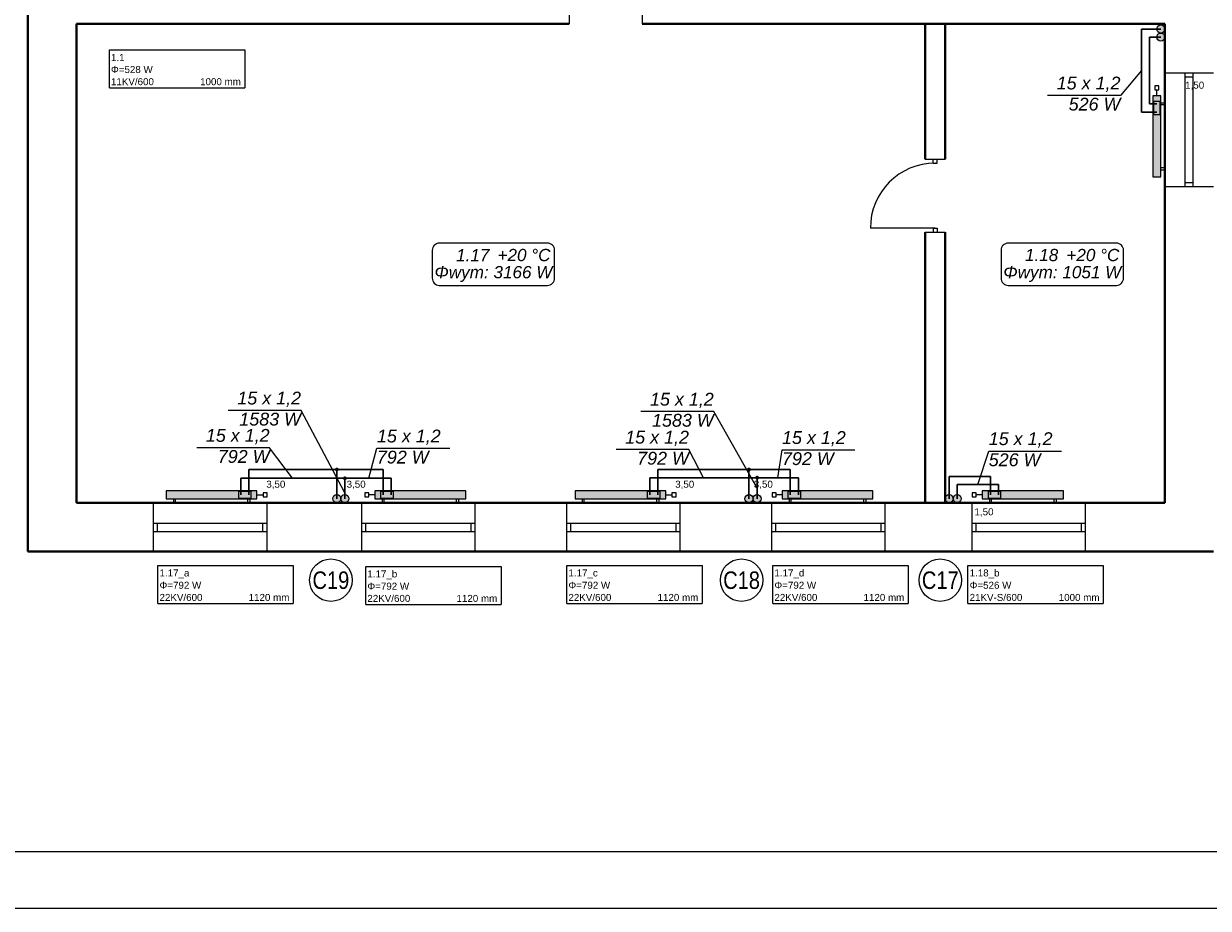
# Model space of a CAD drawing. Header units: millimetres. Extents: x 50532 to 99257, y 49161 to 61325.
# Tile 24 of 95: x 70350 to 71812, y 49161 to 50252. Entities that reach past the tile are written whole.
import ezdxf
from ezdxf.enums import TextEntityAlignment as Align
from ezdxf.lldxf.tags import DXFTag

# ---------------------------------------------------------------- set-up
doc = ezdxf.new("R2010")
doc.units = ezdxf.units.MM
for name, color, linetype, lineweight in [('cienka', 250, 'Continuous', 18), ('gruba', 8, 'Continuous', 40), ('średnia', 8, 'Continuous', 25)]:
    doc.layers.add(name, color=color, linetype=linetype, lineweight=lineweight)
for name, color, linetype, true_color in [('IS_Armatura_podłączeniowa_grz._dolnozas.', 7, 'SOLID', 0x000000), ('IS_Armatura_Therm', 7, 'SOLID', 0x000000), ('IS_Grafika', 7, 'SOLID', 0x000000), ('IS_Grzejniki_Plan_rzut', 7, 'SOLID', 0x000000)]:
    doc.layers.add(name, color=color, linetype=linetype, true_color=true_color)
for name, color, linetype in [('IS_Opisy_działek_Therm', 7, 'SOLID'), ('IS_Text_Armatury_Therm', 7, 'Continuous'), ('IS_Text_Konstrukcji', 7, 'Continuous'), ('IS_Text_Odbiornikow_Therm', 7, 'Continuous'), ('TABELKA', 7, 'Continuous')]:
    doc.layers.add(name, color=color, linetype=linetype)
doc.layers.add('IS_Powrót', color=5, linetype='DASH', lineweight=30, true_color=0x0000ff)
doc.layers.add('IS_Zasilanie', color=1, linetype='SOLID', lineweight=30, true_color=0xff0000)
doc.styles.add('Arial Narrow_1', font='ARIALN.TTF')
doc.styles.get("Standard").update_dxf_attribs({"font": 'GOTHIC.TTF'})
tags = doc.linetypes.add('DASH', pattern=[15, 10, -5]).pattern_tags.tags
tags[6:7] = [DXFTag(74, 4), DXFTag(75, 0), DXFTag(340, '0'), DXFTag(46, 0.0), DXFTag(50, 0.0), DXFTag(44, 0.0), DXFTag(45, 0.0)]
tags[4:5] = [DXFTag(74, 4), DXFTag(75, 0), DXFTag(340, '0'), DXFTag(46, 0.0), DXFTag(50, 0.0), DXFTag(44, 0.0), DXFTag(45, 0.0)]
tags = doc.linetypes.add('SOLID', pattern=[10, 10, 0]).pattern_tags.tags
tags[6:7] = [DXFTag(74, 4), DXFTag(75, 0), DXFTag(340, '0'), DXFTag(46, 0.0), DXFTag(50, 0.0), DXFTag(44, 0.0), DXFTag(45, 0.0)]
tags[4:5] = [DXFTag(74, 4), DXFTag(75, 0), DXFTag(340, '0'), DXFTag(46, 0.0), DXFTag(50, 0.0), DXFTag(44, 0.0), DXFTag(45, 0.0)]

# ---------------------------------------------------------------- blocks, each defined once
blk = doc.blocks.new('G$CDA1DEF7A')
at = {"layer": 'cienka'}
for p, q in [((3048, 590), (2988, 590)), ((3013, 450), (3013, 590)), ((3023, 585), (3013, 585)), ((3023, 450), (3023, 590)), ((3023, 455), (3013, 455)), ((3048, 450), (2988, 450)), ((1740, 0), (1740, 60)), ((1880, 0), (1880, 60)), ((1997, 0), (1997, 60)), ((2137, 0), (2137, 60)), ((2250, 0), (2250, 60)), ((2390, 0), (2390, 60)), ((2503, 0), (2503, 60)), ((2503, 0), (2503, 60)), ((2643, 0), (2643, 60)), ((2750, 0), (2750, 60)), ((2890, 0), (2890, 60)), ((1740, 35), (1880, 35)), ((1745, 25), (1745, 35)), ((1875, 25), (1875, 35)), ((1997, 35), (2137, 35)), ((2002, 25), (2002, 35)), ((2132, 25), (2132, 35)), ((2250, 35), (2390, 35)), ((2255, 25), (2255, 35)), ((2385, 25), (2385, 35)), ((2503, 35), (2643, 35)), ((2508, 25), (2508, 35)), ((2638, 25), (2638, 35)), ((2750, 35), (2890, 35)), ((2755, 25), (2755, 35)), ((2885, 25), (2885, 35)), ((1740, 25), (1880, 25)), ((1997, 25), (2137, 25)), ((2250, 25), (2390, 25)), ((2503, 25), (2643, 25)), ((2750, 25), (2890, 25))]:
    blk.add_line(p, q, dxfattribs=at)
at = {"layer": 'gruba'}
for p, q in [((1585, 1211), (1585, 0)), ((1645, 651), (2253, 651)), ((1645, 651), (1645, 60)), ((2343, 651), (2413, 651)), ((2413, 651), (2988, 651)), ((2692, 651), (2692, 484)), ((2717, 651), (2717, 484)), ((2988, 651), (2988, 60)), ((2692, 394), (2692, 60)), ((2717, 394), (2717, 60)), ((1645, 60), (2988, 60)), ((1585, 0), (3048, 0))]:
    blk.add_line(p, q, dxfattribs=at)
at = {"layer": 'średnia'}
for p, q in [((2253, 696), (2253, 651)), ((2343, 696), (2343, 651)), ((3023, 590), (3013, 590)), ((2692, 484), (2717, 484)), ((2697, 484), (2712, 484)), ((2702, 479), (2702, 484)), ((2707, 479), (2707, 484)), ((2702, 479), (2707, 479)), ((2704.5, 399), (2624.5, 399)), ((2702, 399), (2707, 399)), ((2702, 399), (2702, 394)), ((2707, 399), (2707, 394)), ((2692, 394), (2717, 394)), ((1880, 25), (1880, 35)), ((2137, 25), (2137, 35)), ((2390, 25), (2390, 35)), ((2643, 25), (2643, 35)), ((2890, 25), (2890, 35))]:
    blk.add_line(p, q, dxfattribs=at)
blk.add_arc((2704.5, 399), 80, 90, 180, dxfattribs=at)

msp = doc.modelspace()

# ---------------------------------------------------------------- hatches: boundary and pattern name
at = {"layer": 'IS_Grafika', "transparency": 33554687}
h = msp.add_hatch(color=7, dxfattribs=at)
h.dxf.hatch_style = 1
edge = h.paths.add_edge_path()
edge.add_arc((71753.6, 50235.1), 5, 270, 630)
edge = h.paths.add_edge_path()
edge.add_arc((71753.6, 50245.1), 5, 270, 630)
h = msp.add_hatch(color=7, dxfattribs=at)
h.dxf.hatch_style = 1
edge = h.paths.add_edge_path()
edge.add_arc((70746.7, 49665.9), 5, 0, 360)
edge = h.paths.add_edge_path()
edge.add_arc((70736.7, 49665.9), 5, 0, 360)
h = msp.add_hatch(color=7, dxfattribs=at)
h.dxf.hatch_style = 1
edge = h.paths.add_edge_path()
edge.add_arc((71255.3, 49665.9), 5, 0, 360)
edge = h.paths.add_edge_path()
edge.add_arc((71245.3, 49665.9), 5, 0, 360)
h = msp.add_hatch(color=7, dxfattribs=at)
h.dxf.hatch_style = 1
edge = h.paths.add_edge_path()
edge.add_arc((71502.3, 49665.9), 5, 0, 360)
edge = h.paths.add_edge_path()
edge.add_arc((71492.3, 49665.9), 5, 0, 360)
at = {"layer": 'IS_Grzejniki_Plan_rzut'}
for points in [[(71753.6, 50062.7), (71753.6, 50162.7), (71743.6, 50162.7), (71743.6, 50062.7)], [(70526.2, 49665.6), (70638.2, 49665.6), (70638.2, 49675.6), (70526.2, 49675.6)], [(70783.8, 49665.6), (70895.8, 49665.6), (70895.8, 49675.6), (70783.8, 49675.6)], [(71030.8, 49665.6), (71142.8, 49665.6), (71142.8, 49675.6), (71030.8, 49675.6)], [(71286.3, 49665.6), (71398.3, 49665.6), (71398.3, 49675.6), (71286.3, 49675.6)], [(71533.3, 49665.6), (71633.3, 49665.6), (71633.3, 49675.6), (71533.3, 49675.6)]]:
    msp.add_hatch(color=8, dxfattribs=at).paths.add_polyline_path(points)
at = {"layer": 'IS_Opisy_działek_Therm'}
h = msp.add_hatch(color=1, dxfattribs=at)
edge = h.paths.add_edge_path()
edge.add_arc((70746.7, 49691), 2.4, 90, 450)
h = msp.add_hatch(color=1, dxfattribs=at)
edge = h.paths.add_edge_path()
edge.add_arc((71255.3, 49691.8), 2.4, 90, 450)
at = {"layer": 'IS_Powrót'}
h = msp.add_hatch(color=256, dxfattribs=at)
edge = h.paths.add_edge_path()
edge.add_arc((70736.7, 49701.9), 2.4, 90, 450)
h = msp.add_hatch(color=256, dxfattribs=at)
edge = h.paths.add_edge_path()
edge.add_arc((71245.3, 49701.8), 2.4, 90, 450)

# ---------------------------------------------------------------- linework, layer by layer
at = {"layer": 'IS_Armatura_podłączeniowa_grz._dolnozas.'}
for p, q in [((71752.6, 50155.7), (71744.6, 50155.7)), ((71744.6, 50155.7), (71744.6, 50139.7)), ((71752.6, 50139.7), (71752.6, 50155.7)), ((71744.6, 50139.7), (71752.6, 50139.7)), ((70631.2, 49674.6), (70615.2, 49674.6)), ((70615.2, 49674.6), (70615.2, 49666.6)), ((70631.2, 49666.6), (70631.2, 49674.6)), ((70806.8, 49674.6), (70790.8, 49674.6)), ((70790.8, 49674.6), (70790.8, 49666.6)), ((70806.8, 49666.6), (70806.8, 49674.6)), ((71135.8, 49674.6), (71119.8, 49674.6)), ((71119.8, 49674.6), (71119.8, 49666.6)), ((71135.8, 49666.6), (71135.8, 49674.6)), ((71309.3, 49674.6), (71293.3, 49674.6)), ((71293.3, 49674.6), (71293.3, 49666.6)), ((71309.3, 49666.6), (71309.3, 49674.6)), ((71556.3, 49674.6), (71540.3, 49674.6)), ((71540.3, 49674.6), (71540.3, 49666.6)), ((71556.3, 49666.6), (71556.3, 49674.6)), ((70615.2, 49666.6), (70631.2, 49666.6)), ((70790.8, 49666.6), (70806.8, 49666.6)), ((71119.8, 49666.6), (71135.8, 49666.6)), ((71293.3, 49666.6), (71309.3, 49666.6)), ((71540.3, 49666.6), (71556.3, 49666.6))]:
    msp.add_line(p, q, dxfattribs=at)
at = {"layer": 'IS_Armatura_Therm'}
for p, q in [((71751.1, 50175.2), (71746.1, 50175.2)), ((71746.1, 50175.2), (71746.1, 50170.2)), ((71751.1, 50170.2), (71751.1, 50175.2)), ((71746.1, 50170.2), (71751.1, 50170.2)), ((71748.6, 50162.7), (71748.6, 50170.2)), ((70638.2, 49670.6), (70645.7, 49670.6)), ((70650.7, 49673.1), (70645.7, 49673.1)), ((70645.7, 49673.1), (70645.7, 49668.1)), ((70645.7, 49668.1), (70650.7, 49668.1)), ((70650.7, 49668.1), (70650.7, 49673.1)), ((70776.3, 49673.1), (70771.3, 49673.1)), ((70771.3, 49673.1), (70771.3, 49668.1)), ((70771.3, 49668.1), (70776.3, 49668.1)), ((70776.3, 49668.1), (70776.3, 49673.1)), ((70783.8, 49670.6), (70776.3, 49670.6)), ((71142.8, 49670.6), (71150.3, 49670.6)), ((71155.3, 49673.1), (71150.3, 49673.1)), ((71150.3, 49673.1), (71150.3, 49668.1)), ((71150.3, 49668.1), (71155.3, 49668.1)), ((71155.3, 49668.1), (71155.3, 49673.1)), ((71278.8, 49673.1), (71273.8, 49673.1)), ((71273.8, 49673.1), (71273.8, 49668.1)), ((71273.8, 49668.1), (71278.8, 49668.1)), ((71278.8, 49668.1), (71278.8, 49673.1)), ((71286.3, 49670.6), (71278.8, 49670.6)), ((71525.8, 49673.1), (71520.8, 49673.1)), ((71520.8, 49673.1), (71520.8, 49668.1)), ((71520.8, 49668.1), (71525.8, 49668.1)), ((71525.8, 49668.1), (71525.8, 49673.1)), ((71533.3, 49670.6), (71525.8, 49670.6))]:
    msp.add_line(p, q, dxfattribs=at)
at = {"layer": 'IS_Grafika'}
for centre in [(71753.6, 50245.1), (71753.6, 50235.1), (70736.7, 49665.9), (70746.7, 49665.9), (71245.3, 49665.9), (71255.3, 49665.9), (71492.3, 49665.9), (71502.3, 49665.9)]:
    msp.add_circle(centre, 5, dxfattribs=at)
at = {"layer": 'IS_Grzejniki_Plan_rzut'}
for p, q in [((71753.6, 50162.7), (71743.6, 50162.7)), ((71743.6, 50162.7), (71743.6, 50062.7)), ((71753.6, 50062.7), (71753.6, 50162.7)), ((71753.6, 50154), (71758.6, 50154)), ((71758.6, 50151.5), (71753.6, 50151.5)), ((71758.6, 50154), (71758.6, 50151.5)), ((71758.6, 50074), (71753.6, 50074)), ((71753.6, 50071.5), (71758.6, 50071.5)), ((71758.6, 50071.5), (71758.6, 50074)), ((71743.6, 50062.7), (71753.6, 50062.7)), ((70638.2, 49675.6), (70526.2, 49675.6)), ((70526.2, 49675.6), (70526.2, 49665.6)), ((70638.2, 49665.6), (70638.2, 49675.6)), ((70895.8, 49675.6), (70783.8, 49675.6)), ((70783.8, 49675.6), (70783.8, 49665.6)), ((70895.8, 49665.6), (70895.8, 49675.6)), ((71142.8, 49675.6), (71030.8, 49675.6)), ((71030.8, 49675.6), (71030.8, 49665.6)), ((71142.8, 49665.6), (71142.8, 49675.6)), ((71398.3, 49675.6), (71286.3, 49675.6)), ((71286.3, 49675.6), (71286.3, 49665.6)), ((71398.3, 49665.6), (71398.3, 49675.6)), ((71633.3, 49675.6), (71533.3, 49675.6)), ((71533.3, 49675.6), (71533.3, 49665.6)), ((71633.3, 49665.6), (71633.3, 49675.6)), ((70526.2, 49665.6), (70638.2, 49665.6)), ((70535, 49665.6), (70535, 49660.6)), ((70535, 49660.6), (70537.5, 49660.6)), ((70537.5, 49660.6), (70537.5, 49665.6)), ((70627, 49660.6), (70627, 49665.6)), ((70629.5, 49660.6), (70627, 49660.6)), ((70629.5, 49665.6), (70629.5, 49660.6)), ((70783.8, 49665.6), (70895.8, 49665.6)), ((70792.5, 49665.6), (70792.5, 49660.6)), ((70792.5, 49660.6), (70795, 49660.6)), ((70795, 49660.6), (70795, 49665.6)), ((70884.5, 49660.6), (70884.5, 49665.6)), ((70887, 49660.6), (70884.5, 49660.6)), ((70887, 49665.6), (70887, 49660.6)), ((71030.8, 49665.6), (71142.8, 49665.6)), ((71039.6, 49665.6), (71039.6, 49660.6)), ((71039.6, 49660.6), (71042.1, 49660.6)), ((71042.1, 49660.6), (71042.1, 49665.6)), ((71131.6, 49660.6), (71131.6, 49665.6)), ((71134.1, 49660.6), (71131.6, 49660.6)), ((71134.1, 49665.6), (71134.1, 49660.6)), ((71286.3, 49665.6), (71398.3, 49665.6)), ((71295.1, 49665.6), (71295.1, 49660.6)), ((71295.1, 49660.6), (71297.6, 49660.6)), ((71297.6, 49660.6), (71297.6, 49665.6)), ((71387.1, 49660.6), (71387.1, 49665.6)), ((71389.6, 49660.6), (71387.1, 49660.6)), ((71389.6, 49665.6), (71389.6, 49660.6)), ((71533.3, 49665.6), (71633.3, 49665.6)), ((71542, 49665.6), (71542, 49660.6)), ((71542, 49660.6), (71544.5, 49660.6)), ((71544.5, 49660.6), (71544.5, 49665.6)), ((71622, 49660.6), (71622, 49665.6)), ((71624.5, 49660.6), (71622, 49660.6)), ((71624.5, 49665.6), (71624.5, 49660.6))]:
    msp.add_line(p, q, dxfattribs=at)
at = {"layer": 'IS_Opisy_działek_Therm'}
for p, q in [((71729.7, 50193.9), (71703.8, 50163.3)), ((71703.8, 50163.3), (71613.8, 50163.3)), ((70692.6, 49774.8), (70602.7, 49774.8)), ((70746.5, 49673.3), (70692.6, 49774.8)), ((71201.9, 49773.3), (71112, 49773.3)), ((71255.3, 49678.8), (71201.9, 49773.3)), ((70653.8, 49728.8), (70563.9, 49728.8)), ((70682, 49691), (70653.8, 49728.8)), ((70776.1, 49691), (70786.2, 49728)), ((70786.2, 49728), (70876.1, 49728)), ((71171.3, 49726.6), (71081.4, 49726.6)), ((71189.1, 49691.8), (71171.3, 49726.6)), ((71280.8, 49691.8), (71286.1, 49726.1)), ((71286.1, 49726.1), (71376, 49726.1)), ((71527.8, 49683.2), (71541.2, 49724.7)), ((71541.2, 49724.7), (71631.1, 49724.7))]:
    msp.add_line(p, q, dxfattribs=at)
at = {"layer": 'IS_Powrót'}
for p, q in [((71753.6, 50235.1), (71739.7, 50235.1)), ((71739.7, 50235.1), (71739.7, 50152.7)), ((71739.7, 50152.7), (71748.6, 50152.7)), ((70735.6, 49701.9), (70628.2, 49701.9)), ((70628.2, 49701.9), (70628.2, 49670.6)), ((70735.6, 49701.9), (70793.8, 49701.9)), ((70736.7, 49665.9), (70736.7, 49701.9)), ((70793.8, 49701.9), (70793.8, 49670.6)), ((71245.3, 49701.8), (71132.8, 49701.8)), ((71132.8, 49701.8), (71132.8, 49670.6)), ((71245.3, 49665.7), (71245.3, 49701.8)), ((71245.3, 49701.8), (71296.3, 49701.8)), ((71296.3, 49701.8), (71296.3, 49670.6)), ((71492.3, 49665.9), (71492.3, 49693.2)), ((71492.3, 49693.2), (71543.3, 49693.2)), ((71543.3, 49693.2), (71543.3, 49670.6))]:
    msp.add_line(p, q, dxfattribs=at)
at = {"layer": 'IS_Text_Konstrukcji', "linetype": 'SOLID'}
for points in [[(70863.2, 49929), (70996.8, 49929, 0.414214), (71005.5, 49937.7), (71005.5, 49972.3, 0.414214), (70996.8, 49981), (70863.2, 49981, 0.414214), (70854.5, 49972.3), (70854.5, 49937.7, 0.414214), (70863.2, 49929)], [(71565.2, 49929), (71698.8, 49929, 0.414214), (71707.5, 49937.7), (71707.5, 49972.3, 0.414214), (71698.8, 49981), (71565.2, 49981, 0.414214), (71556.5, 49972.3), (71556.5, 49937.7, 0.414214), (71565.2, 49929)]]:
    msp.add_lwpolyline(points, format="xyb", dxfattribs=at)
at = {"layer": 'IS_Text_Konstrukcji', "ltscale": 20}
for centre in [(70729.4, 49565.4), (71236.2, 49565.4), (71481.4, 49565.4)]:
    msp.add_circle(centre, 26.2, dxfattribs=at)
at = {"layer": 'IS_Text_Odbiornikow_Therm', "linetype": 'SOLID'}
for p, q in [((70456, 50172.5), (70456, 50219.5)), ((70456, 50219.5), (70623, 50219.5)), ((70623, 50219.5), (70623, 50172.5)), ((70456, 50172.5), (70623, 50172.5)), ((70515.9, 49536.5), (70515.9, 49583.5)), ((70515.9, 49583.5), (70682.9, 49583.5)), ((70682.9, 49583.5), (70682.9, 49536.5)), ((70772.4, 49535.3), (70772.4, 49582.3)), ((70772.4, 49582.3), (70939.4, 49582.3)), ((70939.4, 49582.3), (70939.4, 49535.3)), ((71020.5, 49536.5), (71020.5, 49583.5)), ((71020.5, 49583.5), (71187.5, 49583.5)), ((71187.5, 49583.5), (71187.5, 49536.5)), ((71274.7, 49536.5), (71274.7, 49583.5)), ((71274.7, 49583.5), (71441.7, 49583.5)), ((71441.7, 49583.5), (71441.7, 49536.5)), ((71515.6, 49536.5), (71515.6, 49583.5)), ((71515.6, 49583.5), (71682.6, 49583.5)), ((71682.6, 49583.5), (71682.6, 49536.5)), ((70515.9, 49536.5), (70682.9, 49536.5)), ((70772.4, 49535.3), (70939.4, 49535.3)), ((71020.5, 49536.5), (71187.5, 49536.5)), ((71274.7, 49536.5), (71441.7, 49536.5)), ((71515.6, 49536.5), (71682.6, 49536.5))]:
    msp.add_line(p, q, dxfattribs=at)
at = {"layer": 'IS_Zasilanie'}
for p, q in [((71753.6, 50245.1), (71729.7, 50245.1)), ((71729.7, 50245.1), (71729.7, 50142.7)), ((71729.7, 50142.7), (71748.6, 50142.7)), ((70746.2, 49691), (70618.2, 49691)), ((70618.2, 49691), (70618.2, 49670.6)), ((70746.2, 49691), (70803.8, 49691)), ((70746.7, 49665.9), (70746.7, 49691)), ((70803.8, 49691), (70803.8, 49670.6)), ((71255.3, 49691.8), (71122.8, 49691.8)), ((71122.8, 49691.8), (71122.8, 49670.6)), ((71255.3, 49665.7), (71255.3, 49691.8)), ((71255.3, 49691.8), (71306.3, 49691.8)), ((71306.3, 49691.8), (71306.3, 49670.6)), ((71502.3, 49665.9), (71502.3, 49683.2)), ((71502.3, 49683.2), (71553.3, 49683.2)), ((71553.3, 49683.2), (71553.3, 49670.6))]:
    msp.add_line(p, q, dxfattribs=at)
at = {"layer": 'TABELKA'}
for points in [[(68435.2, 49160.8), (74135.2, 49160.8), (74135.2, 52130.8), (68435.2, 52130.8)], [(68685.2, 49230.8), (74065.2, 49230.8), (74065.2, 52060.8), (68685.2, 52060.8)]]:
    msp.add_lwpolyline(points, close=True, dxfattribs=at)

# ---------------------------------------------------------------- block references
msp.add_blockref('G$CDA1DEF7A', (68770.6, 49600.6), dxfattribs=at)

# ---------------------------------------------------------------- texts
at = {"layer": 'IS_Opisy_działek_Therm', "char_height": 15.84}
for s, insert, attachment_point in [('\\fArial|b0|i1;15 x 1,2', (71703.8, 50167.6), 9), ('\\fArial|b0|i1;526 W', (71703.8, 50160.4), 3), ('\\fArial|b0|i1;15 x 1,2', (70692.6, 49779.1), 9), ('\\fArial|b0|i1;15 x 1,2', (71201.9, 49777.7), 9), ('\\fArial|b0|i1;1583 W', (70692.6, 49771.9), 3), ('\\fArial|b0|i1;1583 W', (71201.9, 49770.5), 3), ('\\fArial|b0|i1;15 x 1,2', (70653.8, 49733.1), 9), ('\\fArial|b0|i1;15 x 1,2', (70786.2, 49732.3), 7), ('\\fArial|b0|i1;15 x 1,2', (71171.3, 49730.9), 9), ('\\fArial|b0|i1;15 x 1,2', (71286.1, 49730.4), 7), ('\\fArial|b0|i1;15 x 1,2', (71541.2, 49729), 7), ('\\fArial|b0|i1;792 W', (70653.8, 49725.9), 3), ('\\fArial|b0|i1;792 W', (70786.2, 49725.1), 1), ('\\fArial|b0|i1;792 W', (71171.3, 49723.7), 3), ('\\fArial|b0|i1;792 W', (71286.1, 49723.2), 1), ('\\fArial|b0|i1;526 W', (71541.2, 49721.8), 1)]:
    msp.add_mtext(s, dxfattribs=dict(at, insert=insert, attachment_point=attachment_point))
at = {"layer": 'IS_Text_Armatury_Therm', "linetype": 'SOLID', "char_height": 8.64}
for s, insert, attachment_point in [('\\fArial|b0|i0;1,50  ', (71783.6, 50169.9), 7), ('\\fArial|b0|i0;3,50  ', (70673.2, 49677.8), 9), ('\\fArial|b0|i0;3,50  ', (70748.8, 49677.8), 7), ('\\fArial|b0|i0;3,50  ', (71177.8, 49677.8), 9), ('\\fArial|b0|i0;3,50  ', (71251.3, 49677.8), 7), ('\\fArial|b0|i0;1,50  ', (71547.1, 49643.8), 9)]:
    msp.add_mtext(s, dxfattribs=dict(at, insert=insert, attachment_point=attachment_point))
at = {"layer": 'IS_Text_Konstrukcji', "ltscale": 20, "style": 'Arial Narrow_1'}
for s, p in [('C19', (70729.4, 49565.4)), ('C18', (71236.2, 49565.4)), ('C17', (71481.4, 49565.4))]:
    msp.add_text(s, height=21.6, dxfattribs=at).set_placement(p, align=Align.MIDDLE_CENTER)
at = {"layer": 'IS_Text_Konstrukcji', "linetype": 'SOLID', "char_height": 15.12}
for s, insert, attachment_point in [('\\fArial|b0|i1;1.17', (70925, 49958.6), 9), ('\\fArial|b0|i1;+20 °C', (70935, 49958.6), 7), ('\\fArial|b0|i1;1.18', (71627, 49958.6), 9), ('\\fArial|b0|i1;+20 °C', (71637, 49958.6), 7), ('\\fArial|b0|i1;Φwym: 3166 W', (70930, 49952.8), 2), ('\\fArial|b0|i1;Φwym: 1051 W', (71632, 49952.8), 2)]:
    msp.add_mtext(s, dxfattribs=dict(at, insert=insert, attachment_point=attachment_point))
at = {"layer": 'IS_Text_Odbiornikow_Therm', "linetype": 'SOLID', "char_height": 8.64, "attachment_point": 7}
for s, insert in [('\\fArial|b0|i0;1.1', (70458, 50205.7)), ('\\fArial|b0|i0;Φ=528 W', (70458, 50190.7)), ('\\fArial|b0|i0;11KV/600', (70458, 50175.7)), ('\\fArial|b0|i0;1000 mm', (70568, 50175.7)), ('\\fArial|b0|i0;1.17_a', (70517.9, 49567.5)), ('\\fArial|b0|i0;1.17_b', (70774.4, 49566.3)), ('\\fArial|b0|i0;1.17_c', (71022.5, 49567.5)), ('\\fArial|b0|i0;1.17_d', (71276.7, 49567.5)), ('\\fArial|b0|i0;1.18_b', (71517.6, 49567.5)), ('\\fArial|b0|i0;Φ=792 W', (70517.9, 49554.7)), ('\\fArial|b0|i0;Φ=792 W', (70774.4, 49553.5)), ('\\fArial|b0|i0;Φ=792 W', (71022.5, 49554.7)), ('\\fArial|b0|i0;Φ=792 W', (71276.7, 49554.7)), ('\\fArial|b0|i0;Φ=526 W', (71517.6, 49554.7)), ('\\fArial|b0|i0;22KV/600', (70517.9, 49539.7)), ('\\fArial|b0|i0;1120 mm', (70627.9, 49539.7)), ('\\fArial|b0|i0;22KV/600', (70774.4, 49538.5)), ('\\fArial|b0|i0;1120 mm', (70884.4, 49538.5)), ('\\fArial|b0|i0;22KV/600', (71022.5, 49539.7)), ('\\fArial|b0|i0;1120 mm', (71132.5, 49539.7)), ('\\fArial|b0|i0;22KV/600', (71276.7, 49539.7)), ('\\fArial|b0|i0;1120 mm', (71386.7, 49539.7)), ('\\fArial|b0|i0;21KV-S/600', (71517.6, 49539.7)), ('\\fArial|b0|i0;1000 mm', (71627.6, 49539.7))]:
    msp.add_mtext(s, dxfattribs=dict(at, insert=insert))

doc.saveas('drawing.dxf')
